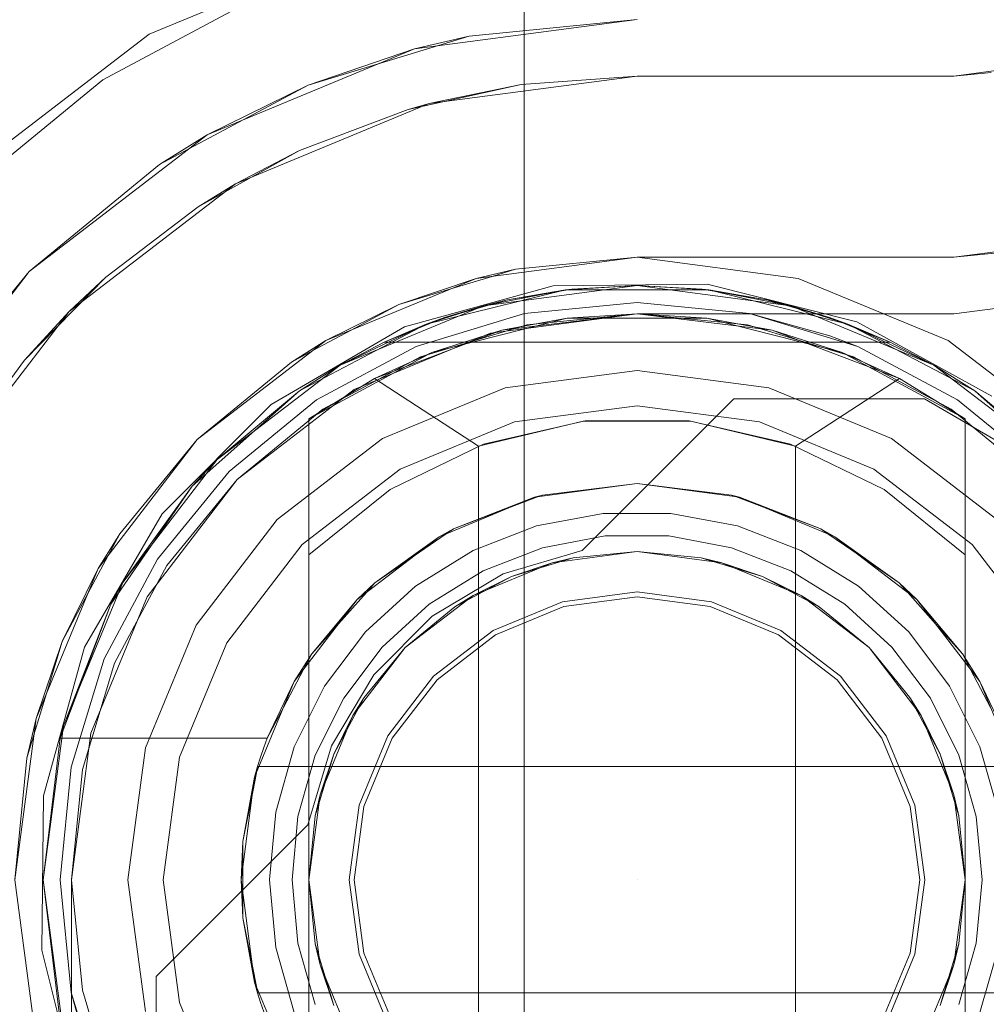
# Model space of a CAD drawing. Extents: x -620 to 300, y 62 to 1112.
# Tile 21 of 226: x -431.728 to -431.557, y 220.149 to 220.323. Entities that reach past the tile are written whole.
import ezdxf

# ---------------------------------------------------------------- set-up
doc = ezdxf.new("R2010")
doc.units = 0
doc.layers.get('0').update_dxf_attribs({"lineweight": 13})
doc.layers.add('60- 61 allgemeine Ausstattung- 4 Terrassen', color=9, linetype='Continuous', lineweight=9, true_color=0x808080)
doc.layers.add('ConnectionPoints', color=7, linetype='Continuous', lineweight=50)

# ---------------------------------------------------------------- blocks, each defined once
blk = doc.blocks.new('Referenz-A06CPVSGL0')
at = {"layer": '60- 61 allgemeine Ausstattung- 4 Terrassen', "color": 0}
blk.add_line((-431.63881, 211.65342), (-431.63881, 372.51342), dxfattribs=at)
blk = doc.blocks.new('Blockreferenz-A06CPVY0L0')
at = {"color": 251, "linetype": 'ByBlock', "lineweight": -2, "ltscale": 0.13, "true_color": 0x636363}
for p, q in [((-431.66352, 220.33815), (-431.70513, 220.32091)), ((-431.68392, 220.32856), (-431.71331, 220.31285)), ((-431.65821, 220.31832), (-431.61887, 220.3235)), ((-431.61887, 220.3235), (-431.64852, 220.32058)), ((-431.70513, 220.32091), (-431.74086, 220.29349)), ((-431.67703, 220.31193), (-431.64852, 220.32058)), ((-431.64852, 220.32058), (-431.65821, 220.31832)), ((-431.69487, 220.30313), (-431.65821, 220.31832)), ((-431.65821, 220.31832), (-431.67703, 220.31193)), ((-431.71331, 220.31285), (-431.73907, 220.2917)), ((-431.70331, 220.29788), (-431.67703, 220.31193)), ((-431.67703, 220.31193), (-431.69487, 220.30313)), ((-431.72635, 220.27898), (-431.69487, 220.30313)), ((-431.69487, 220.30313), (-431.70331, 220.29788)), ((-431.70331, 220.29788), (-431.72635, 220.27898)), ((-431.61887, 220.2815), (-431.64734, 220.27775)), ((-431.5904, 220.27775), (-431.61887, 220.2815)), ((-431.7505, 220.2475), (-431.72635, 220.27898)), ((-431.72635, 220.27898), (-431.74525, 220.25594)), ((-431.64734, 220.27775), (-431.67387, 220.26676)), ((-431.63371, 220.27645), (-431.65999, 220.26919)), ((-431.60644, 220.27676), (-431.63371, 220.27645)), ((-431.57999, 220.27011), (-431.60644, 220.27676)), ((-431.56387, 220.26676), (-431.5904, 220.27775)), ((-431.56287, 220.2715), (-431.5432, 220.27409)), ((-431.5432, 220.27409), (-431.56287, 220.2715)), ((-431.64475, 220.26809), (-431.61887, 220.2715)), ((-431.61887, 220.2715), (-431.64475, 220.26809)), ((-431.61887, 220.2715), (-431.56287, 220.2715)), ((-431.56287, 220.2715), (-431.61887, 220.2715)), ((-431.61887, 220.2715), (-431.61887, 220.2715)), ((-431.56287, 220.2715), (-431.56287, 220.2715)), ((-431.55612, 220.25693), (-431.57999, 220.27011)), ((-431.65999, 220.26919), (-431.68356, 220.25547)), ((-431.66887, 220.2581), (-431.64475, 220.26809)), ((-431.64475, 220.26809), (-431.66887, 220.2581)), ((-431.67387, 220.26676), (-431.69665, 220.24928)), ((-431.54108, 220.24928), (-431.56387, 220.26676)), ((-431.68958, 220.24221), (-431.66887, 220.2581)), ((-431.66887, 220.2581), (-431.68958, 220.24221)), ((-431.68356, 220.25547), (-431.70284, 220.23618)), ((-431.62855, 220.2297), (-431.60175, 220.25649)), ((-431.62855, 220.2297), (-431.60175, 220.25649)), ((-431.60175, 220.25649), (-431.56807, 220.25649)), ((-431.60175, 220.25649), (-431.56807, 220.25649)), ((-431.60175, 220.25649), (-431.60175, 220.25649)), ((-431.56807, 220.25649), (-431.5364, 220.23809)), ((-431.56807, 220.25649), (-431.56807, 220.25649)), ((-431.56807, 220.25649), (-431.5364, 220.23809)), ((-431.69665, 220.24928), (-431.71413, 220.2265)), ((-431.70547, 220.2215), (-431.68958, 220.24221)), ((-431.68958, 220.24221), (-431.70547, 220.2215)), ((-431.70284, 220.23618), (-431.71656, 220.21262)), ((-431.64255, 220.22553), (-431.62855, 220.2297)), ((-431.64255, 220.22553), (-431.62855, 220.2297)), ((-431.62855, 220.2297), (-431.62855, 220.2297)), ((-431.71413, 220.2265), (-431.72512, 220.19997)), ((-431.6551, 220.21806), (-431.64255, 220.22553)), ((-431.6551, 220.21806), (-431.64255, 220.22553)), ((-431.71546, 220.19738), (-431.70547, 220.2215)), ((-431.70547, 220.2215), (-431.71546, 220.19738)), ((-431.66543, 220.20773), (-431.6551, 220.21806)), ((-431.66543, 220.20773), (-431.6551, 220.21806)), ((-431.71656, 220.21262), (-431.72382, 220.18634)), ((-431.6729, 220.19518), (-431.66543, 220.20773)), ((-431.6729, 220.19518), (-431.66543, 220.20773)), ((-431.72512, 220.19997), (-431.72887, 220.1715)), ((-431.71887, 220.1715), (-431.71546, 220.19738)), ((-431.71546, 220.19738), (-431.71887, 220.1715)), ((-431.67707, 220.18118), (-431.6729, 220.19518)), ((-431.67707, 220.18118), (-431.6729, 220.19518)), ((-431.72382, 220.18634), (-431.72413, 220.15907)), ((-431.70386, 220.15438), (-431.67707, 220.18118)), ((-431.70386, 220.15438), (-431.67707, 220.18118)), ((-431.67707, 220.18118), (-431.67707, 220.18118)), ((-431.72887, 220.1715), (-431.72512, 220.14303)), ((-431.71887, 220.1155), (-431.71887, 220.1715)), ((-431.71887, 220.1715), (-431.71887, 220.1155)), ((-431.71887, 220.1715), (-431.71887, 220.1715)), ((-431.72413, 220.15907), (-431.71748, 220.13262)), ((-431.70386, 220.1207), (-431.70386, 220.15438)), ((-431.70386, 220.15438), (-431.70386, 220.15438)), ((-431.70386, 220.1207), (-431.70386, 220.15438))]:
    blk.add_line(p, q, dxfattribs=at)
blk = doc.blocks.new('Blockreferenz-A06CPVY8L0')
at = {"color": 9, "linetype": 'ByBlock', "lineweight": -2, "ltscale": 0.13, "true_color": 0xc1c9c4}
for p, q in [((-431.55407, 220.31465), (-431.56287, 220.3135)), ((-431.65562, 220.30866), (-431.61887, 220.3135)), ((-431.61887, 220.3135), (-431.63933, 220.31201)), ((-431.63933, 220.31201), (-431.61887, 220.3135)), ((-431.56287, 220.3135), (-431.61887, 220.3135)), ((-431.61887, 220.3135), (-431.56287, 220.3135)), ((-431.61887, 220.3135), (-431.61887, 220.3135)), ((-431.56287, 220.3135), (-431.55623, 220.31415)), ((-431.56287, 220.3135), (-431.56287, 220.3135)), ((-431.65936, 220.3076), (-431.63933, 220.31201)), ((-431.63933, 220.31201), (-431.65562, 220.30866)), ((-431.68987, 220.29447), (-431.65562, 220.30866)), ((-431.65936, 220.3076), (-431.67855, 220.30034)), ((-431.65562, 220.30866), (-431.65936, 220.3076)), ((-431.69649, 220.2904), (-431.67855, 220.30034)), ((-431.67855, 220.30034), (-431.68987, 220.29447)), ((-431.71928, 220.2719), (-431.68987, 220.29447)), ((-431.68987, 220.29447), (-431.69649, 220.2904)), ((-431.69649, 220.2904), (-431.71281, 220.27797)), ((-431.56287, 220.2815), (-431.54578, 220.28374)), ((-431.64734, 220.27775), (-431.61887, 220.2815)), ((-431.61887, 220.2815), (-431.64033, 220.27938)), ((-431.61887, 220.2815), (-431.56287, 220.2815)), ((-431.59897, 220.2815), (-431.61887, 220.2815)), ((-431.61887, 220.2815), (-431.61887, 220.2815)), ((-431.57983, 220.2815), (-431.59897, 220.2815)), ((-431.56287, 220.2815), (-431.57983, 220.2815)), ((-431.56287, 220.2815), (-431.54999, 220.28276)), ((-431.54999, 220.28276), (-431.56287, 220.2815)), ((-431.56287, 220.2815), (-431.56287, 220.2815)), ((-431.72718, 220.26333), (-431.71281, 220.27797)), ((-431.71281, 220.27797), (-431.71928, 220.2719)), ((-431.65177, 220.27591), (-431.64447, 220.27812)), ((-431.64033, 220.27938), (-431.64734, 220.27775)), ((-431.64447, 220.27812), (-431.64033, 220.27938)), ((-431.67387, 220.26676), (-431.64734, 220.27775)), ((-431.64734, 220.27775), (-431.66096, 220.27312)), ((-431.66096, 220.27312), (-431.65177, 220.27591)), ((-431.66096, 220.27312), (-431.67387, 220.26676)), ((-431.66943, 220.2686), (-431.66096, 220.27312)), ((-431.61887, 220.2735), (-431.63877, 220.27154)), ((-431.63877, 220.27154), (-431.61887, 220.2735)), ((-431.59897, 220.27154), (-431.61887, 220.2735)), ((-431.61887, 220.2735), (-431.59897, 220.27154)), ((-431.74184, 220.2425), (-431.71928, 220.2719)), ((-431.71928, 220.2719), (-431.72718, 220.26333)), ((-431.63877, 220.27154), (-431.6579, 220.26573)), ((-431.6579, 220.26573), (-431.63877, 220.27154)), ((-431.61887, 220.2715), (-431.63838, 220.26957)), ((-431.59936, 220.26957), (-431.61887, 220.2715)), ((-431.57983, 220.26573), (-431.59897, 220.27154)), ((-431.58476, 220.26762), (-431.59897, 220.27154)), ((-431.59897, 220.27154), (-431.58476, 220.26762)), ((-431.63838, 220.26957), (-431.65713, 220.26388)), ((-431.5806, 220.26388), (-431.59936, 220.26957)), ((-431.67616, 220.265), (-431.66943, 220.2686)), ((-431.57983, 220.26573), (-431.58476, 220.26762)), ((-431.58476, 220.26762), (-431.57983, 220.26573)), ((-431.69665, 220.24928), (-431.67387, 220.26676)), ((-431.67387, 220.26676), (-431.67998, 220.26296)), ((-431.6579, 220.26573), (-431.67553, 220.25631)), ((-431.67553, 220.25631), (-431.6579, 220.26573)), ((-431.5622, 220.25631), (-431.57983, 220.26573)), ((-431.57983, 220.26573), (-431.5622, 220.25631)), ((-431.67998, 220.26296), (-431.67616, 220.265)), ((-431.72718, 220.26333), (-431.73928, 220.24676)), ((-431.67998, 220.26296), (-431.69665, 220.24928)), ((-431.65713, 220.26388), (-431.67442, 220.25464)), ((-431.56331, 220.25464), (-431.5806, 220.26388)), ((-431.61887, 220.2615), (-431.64216, 220.25843)), ((-431.61887, 220.2615), (-431.64216, 220.25843)), ((-431.59557, 220.25843), (-431.61887, 220.2615)), ((-431.59557, 220.25843), (-431.61887, 220.2615)), ((-431.64216, 220.25843), (-431.66387, 220.24944)), ((-431.64216, 220.25843), (-431.66387, 220.24944)), ((-431.57387, 220.24944), (-431.59557, 220.25843)), ((-431.57387, 220.24944), (-431.59557, 220.25843)), ((-431.67553, 220.25631), (-431.69099, 220.24362)), ((-431.69099, 220.24362), (-431.67553, 220.25631)), ((-431.54674, 220.24362), (-431.5622, 220.25631)), ((-431.5622, 220.25631), (-431.54674, 220.24362)), ((-431.67442, 220.25464), (-431.68958, 220.24221)), ((-431.61887, 220.25526), (-431.64054, 220.2524)), ((-431.64054, 220.2524), (-431.61887, 220.25526)), ((-431.59719, 220.2524), (-431.61887, 220.25526)), ((-431.61887, 220.25526), (-431.59719, 220.2524)), ((-431.54816, 220.24221), (-431.56331, 220.25464)), ((-431.64054, 220.2524), (-431.66075, 220.24403)), ((-431.66075, 220.24403), (-431.64054, 220.2524)), ((-431.57699, 220.24403), (-431.59719, 220.2524)), ((-431.59719, 220.2524), (-431.57699, 220.24403)), ((-431.71413, 220.2265), (-431.69665, 220.24928)), ((-431.69665, 220.24928), (-431.71033, 220.23261)), ((-431.66387, 220.24944), (-431.68251, 220.23514)), ((-431.66387, 220.24944), (-431.68251, 220.23514)), ((-431.55523, 220.23514), (-431.57387, 220.24944)), ((-431.55523, 220.23514), (-431.57387, 220.24944)), ((-431.69099, 220.24362), (-431.70368, 220.22816)), ((-431.70368, 220.22816), (-431.69099, 220.24362)), ((-431.66075, 220.24403), (-431.67809, 220.23072)), ((-431.67809, 220.23072), (-431.66075, 220.24403)), ((-431.55964, 220.23072), (-431.57699, 220.24403)), ((-431.57699, 220.24403), (-431.55964, 220.23072)), ((-431.68958, 220.24221), (-431.70201, 220.22705)), ((-431.68251, 220.23514), (-431.69681, 220.2165)), ((-431.68251, 220.23514), (-431.69681, 220.2165)), ((-431.71033, 220.23261), (-431.71413, 220.2265)), ((-431.71237, 220.22879), (-431.71033, 220.23261)), ((-431.67809, 220.23072), (-431.6914, 220.21338)), ((-431.6914, 220.21338), (-431.67809, 220.23072)), ((-431.54633, 220.21338), (-431.55964, 220.23072)), ((-431.55964, 220.23072), (-431.54633, 220.21338)), ((-431.71597, 220.22206), (-431.71237, 220.22879)), ((-431.70368, 220.22816), (-431.7131, 220.21053)), ((-431.7131, 220.21053), (-431.70368, 220.22816)), ((-431.72512, 220.19997), (-431.71413, 220.2265)), ((-431.71413, 220.2265), (-431.72049, 220.21359)), ((-431.70201, 220.22705), (-431.71125, 220.20976)), ((-431.61887, 220.22237), (-431.63203, 220.22063)), ((-431.6057, 220.22063), (-431.61887, 220.22237)), ((-431.72049, 220.21359), (-431.71597, 220.22206)), ((-431.63203, 220.22063), (-431.6443, 220.21555)), ((-431.63181, 220.21979), (-431.61887, 220.2215)), ((-431.61887, 220.2215), (-431.60593, 220.21979)), ((-431.59343, 220.21555), (-431.6057, 220.22063)), ((-431.64387, 220.2148), (-431.63181, 220.21979)), ((-431.60593, 220.21979), (-431.59387, 220.2148)), ((-431.69681, 220.2165), (-431.7058, 220.19479)), ((-431.69681, 220.2165), (-431.7058, 220.19479)), ((-431.6443, 220.21555), (-431.65484, 220.20747)), ((-431.58289, 220.20747), (-431.59343, 220.21555)), ((-431.72049, 220.21359), (-431.72512, 220.19997)), ((-431.72328, 220.2044), (-431.72049, 220.21359)), ((-431.65422, 220.20685), (-431.64387, 220.2148)), ((-431.59387, 220.2148), (-431.58351, 220.20685)), ((-431.6914, 220.21338), (-431.69977, 220.19317)), ((-431.69977, 220.19317), (-431.6914, 220.21338)), ((-431.7131, 220.21053), (-431.71891, 220.19139)), ((-431.71891, 220.19139), (-431.7131, 220.21053)), ((-431.71125, 220.20976), (-431.71694, 220.191)), ((-431.65484, 220.20747), (-431.66292, 220.19693)), ((-431.66217, 220.1965), (-431.65422, 220.20685)), ((-431.58351, 220.20685), (-431.57556, 220.1965)), ((-431.57481, 220.19693), (-431.58289, 220.20747)), ((-431.7255, 220.1971), (-431.72328, 220.2044)), ((-431.72887, 220.1715), (-431.72512, 220.19997)), ((-431.72512, 220.19997), (-431.72675, 220.19296)), ((-431.72675, 220.19296), (-431.7255, 220.1971)), ((-431.66292, 220.19693), (-431.66801, 220.18466)), ((-431.66716, 220.18444), (-431.66217, 220.1965)), ((-431.57556, 220.1965), (-431.57057, 220.18444)), ((-431.56973, 220.18466), (-431.57481, 220.19693)), ((-431.7058, 220.19479), (-431.70887, 220.1715)), ((-431.7058, 220.19479), (-431.70887, 220.1715)), ((-431.72675, 220.19296), (-431.72887, 220.1715)), ((-431.69977, 220.19317), (-431.70263, 220.1715)), ((-431.70263, 220.1715), (-431.69977, 220.19317)), ((-431.71891, 220.19139), (-431.72087, 220.1715)), ((-431.72087, 220.1715), (-431.71891, 220.19139)), ((-431.71694, 220.191), (-431.71887, 220.1715)), ((-431.66801, 220.18466), (-431.66974, 220.1715)), ((-431.66887, 220.1715), (-431.66716, 220.18444)), ((-431.57057, 220.18444), (-431.56887, 220.1715)), ((-431.56799, 220.1715), (-431.56973, 220.18466)), ((-431.72087, 220.1715), (-431.71891, 220.1516)), ((-431.71891, 220.1516), (-431.72087, 220.1715)), ((-431.71887, 220.1715), (-431.71694, 220.15199)), ((-431.70887, 220.1715), (-431.7058, 220.1482)), ((-431.70887, 220.1715), (-431.7058, 220.1482)), ((-431.70263, 220.1715), (-431.69977, 220.14982)), ((-431.69977, 220.14982), (-431.70263, 220.1715)), ((-431.66974, 220.1715), (-431.66801, 220.15833)), ((-431.66716, 220.15855), (-431.66887, 220.1715)), ((-431.56887, 220.1715), (-431.57057, 220.15855)), ((-431.56973, 220.15833), (-431.56799, 220.1715)), ((-431.66801, 220.15833), (-431.66292, 220.14606)), ((-431.66217, 220.1465), (-431.66716, 220.15855)), ((-431.57057, 220.15855), (-431.57556, 220.1465)), ((-431.57481, 220.14606), (-431.56973, 220.15833)), ((-431.71891, 220.1516), (-431.7131, 220.13246)), ((-431.71891, 220.1516), (-431.71499, 220.13738)), ((-431.71499, 220.13738), (-431.71891, 220.1516)), ((-431.71694, 220.15199), (-431.71125, 220.13323)), ((-431.69977, 220.14982), (-431.6914, 220.12962)), ((-431.6914, 220.12962), (-431.69977, 220.14982))]:
    blk.add_line(p, q, dxfattribs=at)
blk = doc.blocks.new('AutoCAD-Punkt-A06CPVYAL0')
at = {"color": 0, "lineweight": -2}
blk.add_line((-431.61887, 220.1715), (-431.61887, 220.1715), dxfattribs=at)
blk = doc.blocks.new('AutoCAD-Punkt-A06CPVYCL0')
at = {"color": 0, "lineweight": -2}
blk.add_line((-431.61887, 220.1715), (-431.61887, 220.1715), dxfattribs=at)
blk = doc.blocks.new('Blockreferenz-A06CPVYIL0')
at = {"color": 0, "linetype": 'ByBlock', "lineweight": -2, "ltscale": 0.13}
for p, q in [((-431.64604, 220.27292), (-431.61887, 220.2765)), ((-431.61887, 220.2765), (-431.64604, 220.27292)), ((-431.61887, 220.2765), (-431.63153, 220.27573)), ((-431.61887, 220.2765), (-431.63039, 220.27586)), ((-431.61887, 220.2765), (-431.63039, 220.27586)), ((-431.60734, 220.27586), (-431.61887, 220.2765)), ((-431.6062, 220.27573), (-431.61887, 220.2765)), ((-431.61887, 220.2765), (-431.59169, 220.27292)), ((-431.60734, 220.27586), (-431.61887, 220.2765)), ((-431.59169, 220.27292), (-431.61887, 220.2765)), ((-431.65613, 220.26966), (-431.63153, 220.27573)), ((-431.63153, 220.27573), (-431.65613, 220.26966)), ((-431.63153, 220.27573), (-431.64604, 220.27292)), ((-431.63039, 220.27586), (-431.64178, 220.27397)), ((-431.63039, 220.27586), (-431.64178, 220.27397)), ((-431.63153, 220.27573), (-431.64178, 220.27397)), ((-431.63039, 220.27586), (-431.63153, 220.27573)), ((-431.63153, 220.27573), (-431.6062, 220.27573)), ((-431.6062, 220.27573), (-431.63153, 220.27573)), ((-431.6062, 220.27573), (-431.60734, 220.27586)), ((-431.59595, 220.27397), (-431.60734, 220.27586)), ((-431.59595, 220.27397), (-431.60734, 220.27586)), ((-431.59595, 220.27397), (-431.6062, 220.27573)), ((-431.6062, 220.27573), (-431.5816, 220.26966)), ((-431.59169, 220.27292), (-431.6062, 220.27573)), ((-431.5816, 220.26966), (-431.6062, 220.27573)), ((-431.67137, 220.26243), (-431.64604, 220.27292)), ((-431.64604, 220.27292), (-431.67137, 220.26243)), ((-431.64604, 220.27292), (-431.65613, 220.26966)), ((-431.65289, 220.27083), (-431.64178, 220.27397)), ((-431.64604, 220.27292), (-431.65289, 220.27083)), ((-431.64428, 220.27326), (-431.64986, 220.27169)), ((-431.64178, 220.27397), (-431.64604, 220.27292)), ((-431.64178, 220.27397), (-431.64428, 220.27326)), ((-431.59595, 220.27397), (-431.58484, 220.27083)), ((-431.59169, 220.27292), (-431.59595, 220.27397)), ((-431.59345, 220.27326), (-431.59595, 220.27397)), ((-431.58787, 220.27169), (-431.59345, 220.27326)), ((-431.58484, 220.27083), (-431.59169, 220.27292)), ((-431.5816, 220.26966), (-431.59169, 220.27292)), ((-431.59169, 220.27292), (-431.56637, 220.26243)), ((-431.56637, 220.26243), (-431.59169, 220.27292)), ((-431.64986, 220.27169), (-431.65289, 220.27083)), ((-431.61887, 220.2715), (-431.64276, 220.2686)), ((-431.61887, 220.2715), (-431.63121, 220.27073)), ((-431.60652, 220.27073), (-431.61887, 220.2715)), ((-431.59497, 220.2686), (-431.61887, 220.2715)), ((-431.58484, 220.27083), (-431.58787, 220.27169)), ((-431.67856, 220.25787), (-431.65613, 220.26966)), ((-431.65613, 220.26966), (-431.67856, 220.25787)), ((-431.65613, 220.26966), (-431.67137, 220.26243)), ((-431.65289, 220.27083), (-431.66359, 220.2665)), ((-431.65289, 220.27083), (-431.66359, 220.2665)), ((-431.65613, 220.26966), (-431.66359, 220.2665)), ((-431.65289, 220.27083), (-431.65613, 220.26966)), ((-431.63121, 220.27073), (-431.65514, 220.26468)), ((-431.63121, 220.27073), (-431.64276, 220.2686)), ((-431.60652, 220.27073), (-431.63121, 220.27073)), ((-431.58259, 220.26468), (-431.60652, 220.27073)), ((-431.59497, 220.2686), (-431.60652, 220.27073)), ((-431.5816, 220.26966), (-431.58484, 220.27083)), ((-431.57414, 220.2665), (-431.58484, 220.27083)), ((-431.57414, 220.2665), (-431.58484, 220.27083)), ((-431.57414, 220.2665), (-431.5816, 220.26966)), ((-431.5816, 220.26966), (-431.55917, 220.25787)), ((-431.56637, 220.26243), (-431.5816, 220.26966)), ((-431.55917, 220.25787), (-431.5816, 220.26966)), ((-431.64276, 220.2686), (-431.66527, 220.26008)), ((-431.64276, 220.2686), (-431.65514, 220.26468)), ((-431.58259, 220.26468), (-431.59497, 220.2686)), ((-431.57247, 220.26008), (-431.59497, 220.2686)), ((-431.66359, 220.2665), (-431.67137, 220.26243)), ((-431.66359, 220.2665), (-431.57414, 220.2665)), ((-431.66359, 220.2665), (-431.66359, 220.2665)), ((-431.66359, 220.2665), (-431.57414, 220.2665)), ((-431.56637, 220.26243), (-431.57414, 220.2665)), ((-431.57414, 220.2665), (-431.57414, 220.2665)), ((-431.65514, 220.26468), (-431.67687, 220.25296)), ((-431.65514, 220.26468), (-431.66527, 220.26008)), ((-431.56087, 220.25296), (-431.58259, 220.26468)), ((-431.57247, 220.26008), (-431.58259, 220.26468)), ((-431.69311, 220.24574), (-431.67137, 220.26243)), ((-431.67137, 220.26243), (-431.69311, 220.24574)), ((-431.67137, 220.26243), (-431.67856, 220.25787)), ((-431.67137, 220.26243), (-431.67856, 220.25787)), ((-431.55917, 220.25787), (-431.56637, 220.26243)), ((-431.55917, 220.25787), (-431.56637, 220.26243)), ((-431.56637, 220.26243), (-431.54462, 220.24574)), ((-431.54462, 220.24574), (-431.56637, 220.26243)), ((-431.66527, 220.26008), (-431.67687, 220.25296)), ((-431.67687, 220.25296), (-431.66527, 220.26008)), ((-431.66527, 220.26008), (-431.64687, 220.24814)), ((-431.59087, 220.24814), (-431.57247, 220.26008)), ((-431.56087, 220.25296), (-431.57247, 220.26008)), ((-431.56087, 220.25296), (-431.57247, 220.26008)), ((-431.69752, 220.24106), (-431.67856, 220.25787)), ((-431.67856, 220.25787), (-431.69752, 220.24106)), ((-431.67856, 220.25787), (-431.69311, 220.24574)), ((-431.67856, 220.25787), (-431.69311, 220.24574)), ((-431.55917, 220.25787), (-431.54022, 220.24106)), ((-431.54462, 220.24574), (-431.55917, 220.25787)), ((-431.54462, 220.24574), (-431.55917, 220.25787)), ((-431.54022, 220.24106), (-431.55917, 220.25787)), ((-431.67687, 220.25296), (-431.67687, 220.22889)), ((-431.67687, 220.09003), (-431.67687, 220.25296)), ((-431.67687, 220.25296), (-431.67687, 220.25296)), ((-431.64687, 220.24814), (-431.62837, 220.25254)), ((-431.62806, 220.25258), (-431.64599, 220.24846)), ((-431.62837, 220.25254), (-431.60936, 220.25254)), ((-431.60967, 220.25258), (-431.62806, 220.25258)), ((-431.59174, 220.24846), (-431.60967, 220.25258)), ((-431.60936, 220.25254), (-431.59087, 220.24814)), ((-431.56087, 220.22889), (-431.56087, 220.25296)), ((-431.56087, 220.25296), (-431.56087, 220.25296)), ((-431.56087, 220.25296), (-431.56087, 220.09003)), ((-431.64599, 220.24846), (-431.66254, 220.24043)), ((-431.5752, 220.24043), (-431.59174, 220.24846)), ((-431.64687, 220.24814), (-431.64687, 220.09485)), ((-431.59087, 220.09485), (-431.59087, 220.24814)), ((-431.7098, 220.224), (-431.69311, 220.24574)), ((-431.69311, 220.24574), (-431.7098, 220.224)), ((-431.69311, 220.24574), (-431.69752, 220.24106)), ((-431.69311, 220.24574), (-431.69752, 220.24106)), ((-431.63698, 220.23911), (-431.61887, 220.2415)), ((-431.61887, 220.2415), (-431.63558, 220.23947)), ((-431.61887, 220.2415), (-431.60075, 220.23911)), ((-431.60215, 220.23947), (-431.61887, 220.2415)), ((-431.71189, 220.2202), (-431.69752, 220.24106)), ((-431.69752, 220.24106), (-431.71189, 220.2202)), ((-431.69752, 220.24106), (-431.7098, 220.224)), ((-431.69752, 220.24106), (-431.7098, 220.224)), ((-431.66254, 220.24043), (-431.67687, 220.22889)), ((-431.56087, 220.22889), (-431.5752, 220.24043)), ((-431.65387, 220.23212), (-431.63698, 220.23911)), ((-431.63698, 220.23911), (-431.65133, 220.23351)), ((-431.64173, 220.23715), (-431.63629, 220.2392)), ((-431.63558, 220.23947), (-431.63698, 220.23911)), ((-431.63629, 220.2392), (-431.63558, 220.23947)), ((-431.60215, 220.23947), (-431.60144, 220.2392)), ((-431.60075, 220.23911), (-431.60215, 220.23947)), ((-431.60144, 220.2392), (-431.59601, 220.23715)), ((-431.60075, 220.23911), (-431.58387, 220.23212)), ((-431.5864, 220.23351), (-431.60075, 220.23911)), ((-431.65133, 220.23351), (-431.64173, 220.23715)), ((-431.62486, 220.23622), (-431.63665, 220.23401)), ((-431.61287, 220.23622), (-431.62486, 220.23622)), ((-431.60108, 220.23401), (-431.61287, 220.23622)), ((-431.59601, 220.23715), (-431.5864, 220.23351)), ((-431.65133, 220.23351), (-431.65387, 220.23212)), ((-431.65259, 220.23265), (-431.65133, 220.23351)), ((-431.63665, 220.23401), (-431.64784, 220.22968)), ((-431.58989, 220.22968), (-431.60108, 220.23401)), ((-431.5864, 220.23351), (-431.58514, 220.23265)), ((-431.58387, 220.23212), (-431.5864, 220.23351)), ((-431.66836, 220.22099), (-431.65387, 220.23212)), ((-431.65387, 220.23212), (-431.6652, 220.22397)), ((-431.6583, 220.22872), (-431.65259, 220.23265)), ((-431.63556, 220.23017), (-431.62449, 220.23224)), ((-431.63556, 220.23017), (-431.62449, 220.23224)), ((-431.62449, 220.23224), (-431.61324, 220.23224)), ((-431.62449, 220.23224), (-431.61324, 220.23224)), ((-431.61324, 220.23224), (-431.60217, 220.23017)), ((-431.61324, 220.23224), (-431.60217, 220.23017)), ((-431.58514, 220.23265), (-431.57943, 220.22872)), ((-431.58387, 220.23212), (-431.56937, 220.22099)), ((-431.57253, 220.22397), (-431.58387, 220.23212)), ((-431.64784, 220.22968), (-431.65804, 220.22337)), ((-431.64606, 220.2261), (-431.63556, 220.23017)), ((-431.64606, 220.2261), (-431.63556, 220.23017)), ((-431.63388, 220.22752), (-431.61887, 220.2295)), ((-431.63388, 220.22752), (-431.61887, 220.2295)), ((-431.63388, 220.22752), (-431.61887, 220.2295)), ((-431.61887, 220.2295), (-431.63018, 220.22838)), ((-431.63018, 220.22838), (-431.61887, 220.2295)), ((-431.61887, 220.2295), (-431.60385, 220.22752)), ((-431.60755, 220.22838), (-431.61887, 220.2295)), ((-431.61887, 220.2295), (-431.60755, 220.22838)), ((-431.61887, 220.2295), (-431.60385, 220.22752)), ((-431.61887, 220.2295), (-431.60385, 220.22752)), ((-431.60217, 220.23017), (-431.59168, 220.2261)), ((-431.60217, 220.23017), (-431.59168, 220.2261)), ((-431.57969, 220.22337), (-431.58989, 220.22968)), ((-431.67687, 220.22889), (-431.67687, 220.19369)), ((-431.6652, 220.22397), (-431.6583, 220.22872)), ((-431.64787, 220.22173), (-431.63388, 220.22752)), ((-431.64787, 220.22173), (-431.63388, 220.22752)), ((-431.64787, 220.22173), (-431.63388, 220.22752)), ((-431.64106, 220.22508), (-431.63018, 220.22838)), ((-431.63388, 220.22752), (-431.64106, 220.22508)), ((-431.63018, 220.22838), (-431.63388, 220.22752)), ((-431.60385, 220.22752), (-431.60755, 220.22838)), ((-431.60755, 220.22838), (-431.59667, 220.22508)), ((-431.59667, 220.22508), (-431.60385, 220.22752)), ((-431.60385, 220.22752), (-431.58987, 220.22173)), ((-431.60385, 220.22752), (-431.58987, 220.22173)), ((-431.60385, 220.22752), (-431.58987, 220.22173)), ((-431.57943, 220.22872), (-431.57253, 220.22397)), ((-431.56087, 220.1715), (-431.56087, 220.22889)), ((-431.65563, 220.22017), (-431.64606, 220.2261)), ((-431.65563, 220.22017), (-431.64606, 220.2261)), ((-431.59168, 220.2261), (-431.58211, 220.22017)), ((-431.59168, 220.2261), (-431.58211, 220.22017)), ((-431.72029, 220.19867), (-431.7098, 220.224)), ((-431.7098, 220.224), (-431.72029, 220.19867)), ((-431.7098, 220.224), (-431.71189, 220.2202)), ((-431.7098, 220.224), (-431.71189, 220.2202)), ((-431.65109, 220.21972), (-431.64106, 220.22508)), ((-431.64106, 220.22508), (-431.64787, 220.22173)), ((-431.58987, 220.22173), (-431.59667, 220.22508)), ((-431.59667, 220.22508), (-431.58664, 220.21972)), ((-431.67163, 220.21673), (-431.66673, 220.22225)), ((-431.6652, 220.22397), (-431.66836, 220.22099)), ((-431.65804, 220.22337), (-431.6669, 220.21529)), ((-431.66673, 220.22225), (-431.6652, 220.22397)), ((-431.57083, 220.21529), (-431.57969, 220.22337)), ((-431.57253, 220.22397), (-431.571, 220.22225)), ((-431.56937, 220.22099), (-431.57253, 220.22397)), ((-431.571, 220.22225), (-431.5661, 220.21673)), ((-431.67949, 220.2065), (-431.66836, 220.22099)), ((-431.66836, 220.22099), (-431.67639, 220.21139)), ((-431.65988, 220.21251), (-431.64787, 220.22173)), ((-431.65988, 220.21251), (-431.64787, 220.22173)), ((-431.65988, 220.21251), (-431.64787, 220.22173)), ((-431.64787, 220.22173), (-431.65109, 220.21972)), ((-431.58664, 220.21972), (-431.58987, 220.22173)), ((-431.58987, 220.22173), (-431.57785, 220.21251)), ((-431.58987, 220.22173), (-431.57785, 220.21251)), ((-431.58987, 220.22173), (-431.57785, 220.21251)), ((-431.56937, 220.22099), (-431.55824, 220.2065)), ((-431.56134, 220.21139), (-431.56937, 220.22099)), ((-431.72085, 220.1965), (-431.71189, 220.2202)), ((-431.71189, 220.2202), (-431.72085, 220.1965)), ((-431.71189, 220.2202), (-431.72029, 220.19867)), ((-431.71189, 220.2202), (-431.72029, 220.19867)), ((-431.66395, 220.21259), (-431.65563, 220.22017)), ((-431.66395, 220.21259), (-431.65563, 220.22017)), ((-431.65109, 220.21972), (-431.65988, 220.21251)), ((-431.65988, 220.21251), (-431.65109, 220.21972)), ((-431.57785, 220.21251), (-431.58664, 220.21972)), ((-431.58664, 220.21972), (-431.57785, 220.21251)), ((-431.58211, 220.22017), (-431.57379, 220.21259)), ((-431.58211, 220.22017), (-431.57379, 220.21259)), ((-431.67639, 220.21139), (-431.67163, 220.21673)), ((-431.6669, 220.21529), (-431.67413, 220.20571)), ((-431.5636, 220.20571), (-431.57083, 220.21529)), ((-431.5661, 220.21673), (-431.56134, 220.21139)), ((-431.67073, 220.20361), (-431.66395, 220.21259)), ((-431.67073, 220.20361), (-431.66395, 220.21259)), ((-431.6691, 220.2005), (-431.65988, 220.21251)), ((-431.6691, 220.2005), (-431.65988, 220.21251)), ((-431.6691, 220.2005), (-431.65988, 220.21251)), ((-431.65988, 220.21251), (-431.66709, 220.20372)), ((-431.66709, 220.20372), (-431.65988, 220.21251)), ((-431.57785, 220.21251), (-431.56864, 220.2005)), ((-431.57064, 220.20372), (-431.57785, 220.21251)), ((-431.57785, 220.21251), (-431.57064, 220.20372)), ((-431.57785, 220.21251), (-431.56864, 220.2005)), ((-431.57785, 220.21251), (-431.56864, 220.2005)), ((-431.57379, 220.21259), (-431.567, 220.20361)), ((-431.57379, 220.21259), (-431.567, 220.20361)), ((-431.67639, 220.21139), (-431.67949, 220.2065)), ((-431.67783, 220.20866), (-431.67639, 220.21139)), ((-431.56134, 220.21139), (-431.5599, 220.20866)), ((-431.55824, 220.2065), (-431.56134, 220.21139)), ((-431.68137, 220.20194), (-431.67783, 220.20866)), ((-431.5599, 220.20866), (-431.55636, 220.20194)), ((-431.68648, 220.18961), (-431.67949, 220.2065)), ((-431.67949, 220.2065), (-431.68425, 220.1965)), ((-431.67413, 220.20571), (-431.67948, 220.19498)), ((-431.55826, 220.19498), (-431.5636, 220.20571)), ((-431.55824, 220.2065), (-431.55125, 220.18961)), ((-431.55348, 220.1965), (-431.55824, 220.2065)), ((-431.67575, 220.19353), (-431.67073, 220.20361)), ((-431.67575, 220.19353), (-431.67073, 220.20361)), ((-431.67245, 220.19369), (-431.66709, 220.20372)), ((-431.66709, 220.20372), (-431.6691, 220.2005)), ((-431.56864, 220.2005), (-431.57064, 220.20372)), ((-431.57064, 220.20372), (-431.56528, 220.19369)), ((-431.567, 220.20361), (-431.56199, 220.19353)), ((-431.567, 220.20361), (-431.56199, 220.19353)), ((-431.68425, 220.1965), (-431.68137, 220.20194)), ((-431.67489, 220.18651), (-431.6691, 220.2005)), ((-431.67489, 220.18651), (-431.6691, 220.2005)), ((-431.67489, 220.18651), (-431.6691, 220.2005)), ((-431.6691, 220.2005), (-431.67245, 220.19369)), ((-431.56528, 220.19369), (-431.56864, 220.2005)), ((-431.56864, 220.2005), (-431.56284, 220.18651)), ((-431.56864, 220.2005), (-431.56284, 220.18651)), ((-431.56864, 220.2005), (-431.56284, 220.18651)), ((-431.72387, 220.1715), (-431.72029, 220.19867)), ((-431.72029, 220.19867), (-431.72387, 220.1715)), ((-431.72029, 220.19867), (-431.72085, 220.1965)), ((-431.72029, 220.19867), (-431.72085, 220.1965)), ((-431.72085, 220.1965), (-431.72387, 220.1715)), ((-431.72085, 220.1965), (-431.68425, 220.1965)), ((-431.72085, 220.1965), (-431.72085, 220.1965)), ((-431.68425, 220.1965), (-431.72085, 220.1965)), ((-431.68425, 220.1965), (-431.68486, 220.19484)), ((-431.68425, 220.1965), (-431.68425, 220.1965)), ((-431.68486, 220.19484), (-431.68542, 220.19318)), ((-431.67948, 220.19498), (-431.68276, 220.18344)), ((-431.55497, 220.18344), (-431.55826, 220.19498)), ((-431.68542, 220.19318), (-431.68595, 220.1915)), ((-431.67883, 220.1827), (-431.67575, 220.19353)), ((-431.67883, 220.1827), (-431.67575, 220.19353)), ((-431.67687, 220.19369), (-431.67687, 220.18281)), ((-431.67575, 220.18281), (-431.67245, 220.19369)), ((-431.67245, 220.19369), (-431.67489, 220.18651)), ((-431.56284, 220.18651), (-431.56528, 220.19369)), ((-431.56528, 220.19369), (-431.56198, 220.18281)), ((-431.56199, 220.19353), (-431.5589, 220.1827)), ((-431.56199, 220.19353), (-431.5589, 220.1827)), ((-431.68595, 220.1915), (-431.68854, 220.17825)), ((-431.68595, 220.1915), (-431.68648, 220.18961)), ((-431.68617, 220.19037), (-431.68595, 220.1915)), ((-431.55178, 220.1915), (-431.68595, 220.1915)), ((-431.68595, 220.1915), (-431.6857, 220.1915)), ((-431.68595, 220.1915), (-431.68595, 220.1915)), ((-431.6857, 220.1915), (-431.55203, 220.1915)), ((-431.68887, 220.1715), (-431.68648, 220.18961)), ((-431.68648, 220.18961), (-431.68854, 220.17825)), ((-431.68682, 220.18704), (-431.68617, 220.19037)), ((-431.68854, 220.17825), (-431.68682, 220.18704)), ((-431.67687, 220.1715), (-431.67489, 220.18651)), ((-431.67687, 220.1715), (-431.67489, 220.18651)), ((-431.67687, 220.1715), (-431.67489, 220.18651)), ((-431.67489, 220.18651), (-431.67575, 220.18281)), ((-431.56198, 220.18281), (-431.56284, 220.18651)), ((-431.56284, 220.18651), (-431.56087, 220.1715)), ((-431.56284, 220.18651), (-431.56087, 220.1715)), ((-431.56284, 220.18651), (-431.56087, 220.1715)), ((-431.68276, 220.18344), (-431.68387, 220.1715)), ((-431.67987, 220.1715), (-431.67883, 220.1827)), ((-431.67987, 220.1715), (-431.67883, 220.1827)), ((-431.67575, 220.18281), (-431.67687, 220.1715)), ((-431.67687, 220.1715), (-431.67575, 220.18281)), ((-431.67687, 220.18281), (-431.67687, 220.1715)), ((-431.56087, 220.1715), (-431.56198, 220.18281)), ((-431.56198, 220.18281), (-431.56087, 220.1715)), ((-431.5589, 220.1827), (-431.55787, 220.1715)), ((-431.5589, 220.1827), (-431.55787, 220.1715)), ((-431.68854, 220.17825), (-431.68887, 220.1715)), ((-431.68854, 220.17825), (-431.68854, 220.17397)), ((-431.68854, 220.17397), (-431.68854, 220.16902)), ((-431.72029, 220.14432), (-431.72387, 220.1715)), ((-431.72387, 220.1715), (-431.72085, 220.1465)), ((-431.72387, 220.1715), (-431.72029, 220.14432)), ((-431.68648, 220.15338), (-431.68887, 220.1715)), ((-431.68887, 220.1715), (-431.68854, 220.16475)), ((-431.68387, 220.1715), (-431.68276, 220.15955)), ((-431.67883, 220.16029), (-431.67987, 220.1715)), ((-431.67883, 220.16029), (-431.67987, 220.1715)), ((-431.67489, 220.15648), (-431.67687, 220.1715)), ((-431.67687, 220.1715), (-431.67575, 220.16018)), ((-431.67489, 220.15648), (-431.67687, 220.1715)), ((-431.67687, 220.1715), (-431.67687, 220.1141)), ((-431.67575, 220.16018), (-431.67687, 220.1715)), ((-431.67489, 220.15648), (-431.67687, 220.1715)), ((-431.56087, 220.1715), (-431.56284, 220.15648)), ((-431.56087, 220.1715), (-431.56284, 220.15648)), ((-431.56087, 220.1715), (-431.56284, 220.15648)), ((-431.56198, 220.16018), (-431.56087, 220.1715)), ((-431.56087, 220.1715), (-431.56198, 220.16018)), ((-431.56087, 220.16018), (-431.56087, 220.1715)), ((-431.55787, 220.1715), (-431.5589, 220.16029)), ((-431.55787, 220.1715), (-431.5589, 220.16029)), ((-431.68854, 220.16902), (-431.68854, 220.16475)), ((-431.68854, 220.16475), (-431.68595, 220.1515)), ((-431.68682, 220.15595), (-431.68854, 220.16475)), ((-431.68854, 220.16475), (-431.68648, 220.15338)), ((-431.67575, 220.14946), (-431.67883, 220.16029)), ((-431.67575, 220.14946), (-431.67883, 220.16029)), ((-431.67575, 220.16018), (-431.67489, 220.15648)), ((-431.67245, 220.1493), (-431.67575, 220.16018)), ((-431.56198, 220.16018), (-431.56528, 220.1493)), ((-431.56284, 220.15648), (-431.56198, 220.16018)), ((-431.5589, 220.16029), (-431.56199, 220.14946)), ((-431.5589, 220.16029), (-431.56199, 220.14946)), ((-431.56087, 220.1493), (-431.56087, 220.16018)), ((-431.68276, 220.15955), (-431.67948, 220.14801)), ((-431.55826, 220.14801), (-431.55497, 220.15955)), ((-431.6691, 220.1425), (-431.67489, 220.15648)), ((-431.67489, 220.15648), (-431.67245, 220.1493)), ((-431.6691, 220.1425), (-431.67489, 220.15648)), ((-431.6691, 220.1425), (-431.67489, 220.15648)), ((-431.56284, 220.15648), (-431.56864, 220.1425)), ((-431.56284, 220.15648), (-431.56864, 220.1425)), ((-431.56284, 220.15648), (-431.56864, 220.1425)), ((-431.56528, 220.1493), (-431.56284, 220.15648)), ((-431.68617, 220.15263), (-431.68682, 220.15595)), ((-431.67949, 220.1365), (-431.68648, 220.15338)), ((-431.68648, 220.15338), (-431.68595, 220.1515)), ((-431.68595, 220.1515), (-431.68617, 220.15263)), ((-431.68595, 220.1515), (-431.55178, 220.1515)), ((-431.6857, 220.1515), (-431.68595, 220.1515)), ((-431.68595, 220.1515), (-431.68542, 220.14981)), ((-431.68595, 220.1515), (-431.68595, 220.1515)), ((-431.55203, 220.1515), (-431.6857, 220.1515)), ((-431.68542, 220.14981), (-431.68486, 220.14815))]:
    blk.add_line(p, q, dxfattribs=at)

msp = doc.modelspace()

# ---------------------------------------------------------------- block references
at = {"color": 8, "lineweight": 13, "ltscale": 0.13, "true_color": 0x808080}
msp.add_blockref('Referenz-A06CPVSGL0', (0, 0), dxfattribs=at)
at = {"ltscale": 0.13}
for name in ['Blockreferenz-A06CPVY0L0', 'Blockreferenz-A06CPVY8L0', 'Blockreferenz-A06CPVYIL0']:
    msp.add_blockref(name, (0, 0), dxfattribs=at)
at = {"layer": 'ConnectionPoints', "ltscale": 0.5}
for name in ['AutoCAD-Punkt-A06CPVYAL0', 'AutoCAD-Punkt-A06CPVYCL0']:
    msp.add_blockref(name, (0, 0), dxfattribs=at)

doc.saveas('drawing.dxf')
